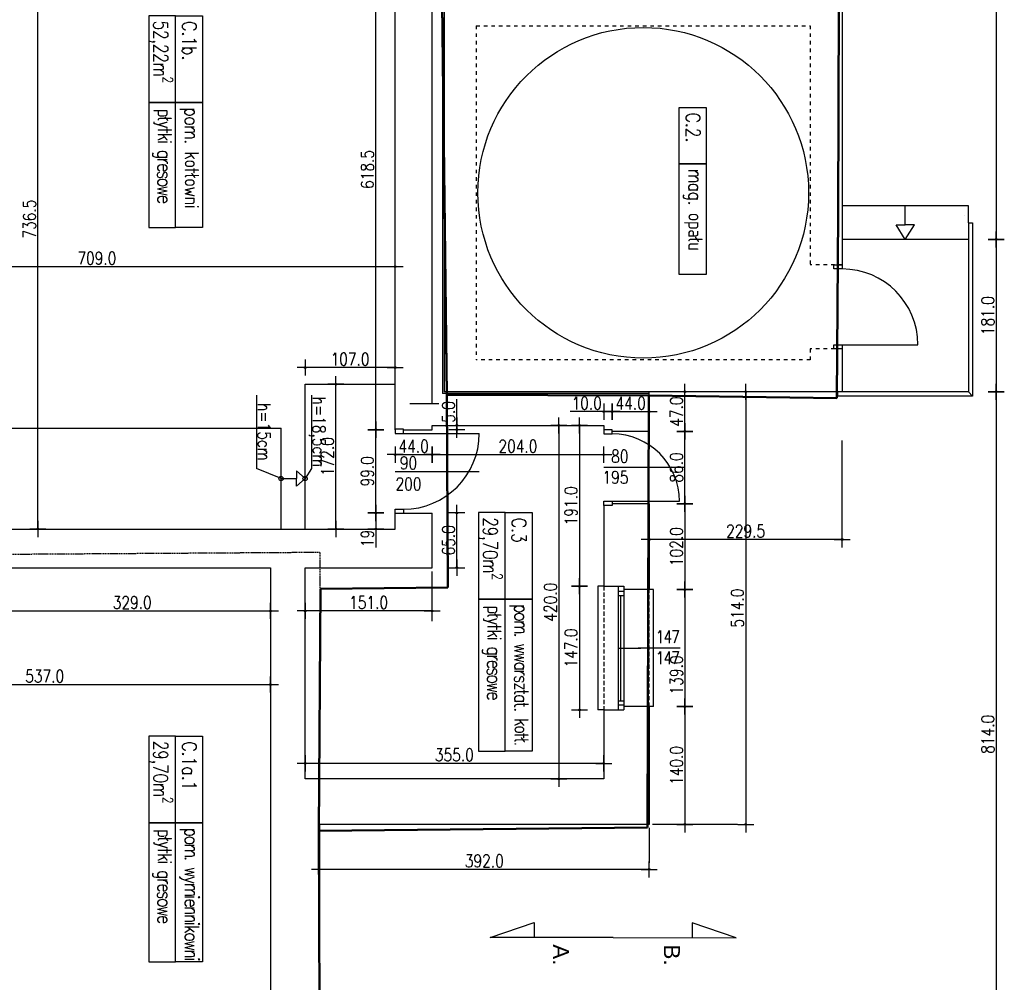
# Model space of a CAD drawing. Header units: millimetres. Extents: x 22865 to 60762, y -18816 to 15611.
# Tile 49 of 256: x 41006 to 42176, y -10857 to -9713. Entities that reach past the tile are written whole.
import ezdxf

# ---------------------------------------------------------------- set-up
doc = ezdxf.new("R2010")
doc.units = ezdxf.units.MM
for name, pattern in [('1_OTKU', [2, 1.5, -0.5]), ('2_EGBS', [0]), ('2_EGBU_A', [0]), ('3', [1, 0.5, -0.5]), ('3_SUWP', [0]), ('DASHED', [15, 7, -8]), ('DASHED2', [0.375, 0.25, -0.125])]:
    doc.linetypes.add(name, pattern=pattern)
for name, color, linetype, lineweight in [('CIENKA', 1, 'Continuous', 13), ('EGBE_L_3', 7, '2_EGBS', 18), ('OTK_L_4', 7, '1_OTKU', 18), ('SUWP_L_0', 5, '3_SUWP', 18)]:
    doc.layers.add(name, color=color, linetype=linetype, lineweight=lineweight)
doc.layers.add('EGBB_L_0', color=7, linetype='2_EGBU_A', lineweight=50, true_color=0x804000)
for name, color, linetype in [('OPISY', 6, 'Continuous'), ('sciany murowane', 4, 'Continuous'), ('widokowa', 2, 'Continuous'), ('WYMIARY', 6, 'Continuous')]:
    doc.layers.add(name, color=color, linetype=linetype)
doc.styles.add('1-100', font='simplex.shx', dxfattribs={"width": 0.8, "height": 15})
doc.styles.add('1-50', font='simplex.shx', dxfattribs={"width": 0.8, "height": 12})
doc.dimstyles.new('1-100', dxfattribs={"dimscale": 0.5, "dimtxt": 100, "dimasz": 1, "dimexe": 0.18, "dimexo": 0.0625, "dimgap": 5, "dimtad": 1, "dimdec": 1, "dimzin": 0, "dimdsep": 46, "dimtxsty": '1-100', "dimblk1": 'K', "dimblk2": 'K', "dimsah": 1, "dimcen": 0.09, "dimse1": 1, "dimse2": 1, "dimadec": 0, "dimazin": 0, "dimtfac": 1, "dimtdec": 1, "dimtofl": 0, "dimtmove": 0, "dimatfit": 3, "dimldrblk": 'K', "dimfxl": 0, "dimtolj": 1, "dimtzin": 0, "dimarcsym": 0})

# ---------------------------------------------------------------- blocks, each defined once
blk = doc.blocks.new('K')
for p, q in [((-19.1, 0), (19.1, 0)), ((0, -19.1), (0, 19.1))]:
    blk.add_line(p, q)
blk.add_circle((0, 0), 2.02)
blk = doc.blocks.new('*D2663')
at = {"layer": 'WYMIARY', "color": 0, "lineweight": -2, "ltscale": 0.2}
blk.add_line((40767.7, -10503.5), (41303.7, -10503.5), dxfattribs=at)
at = {"layer": 'WYMIARY', "color": 0, "linetype": 'ByBlock', "lineweight": -2, "xscale": 0.5, "yscale": 0.5, "zscale": 0.5, "rotation": 180}
blk.add_blockref('K', (40767.2, -10503.5), dxfattribs=at)
at = {"layer": 'WYMIARY', "color": 0, "linetype": 'ByBlock', "lineweight": -2, "xscale": 0.5, "yscale": 0.5, "zscale": 0.5}
blk.add_blockref('K', (41304.2, -10503.5), dxfattribs=at)
at = {"layer": 'WYMIARY', "color": 0, "ltscale": 0.2, "insert": (41035.7, -10493.5), "char_height": 15, "attachment_point": 5, "style": '1-100'}
blk.add_mtext('\\A1;537.0', dxfattribs=at)
blk = doc.blocks.new('*D2664')
at = {"layer": 'WYMIARY', "color": 0, "lineweight": -2, "ltscale": 0.2}
blk.add_line((40975.7, -10416), (41303.7, -10416), dxfattribs=at)
at = {"layer": 'WYMIARY', "color": 0, "linetype": 'ByBlock', "lineweight": -2, "xscale": 0.5, "yscale": 0.5, "zscale": 0.5, "rotation": 180}
blk.add_blockref('K', (40975.2, -10416), dxfattribs=at)
at = {"layer": 'WYMIARY', "color": 0, "linetype": 'ByBlock', "lineweight": -2, "xscale": 0.5, "yscale": 0.5, "zscale": 0.5}
blk.add_blockref('K', (41304.2, -10416), dxfattribs=at)
at = {"layer": 'WYMIARY', "color": 0, "ltscale": 0.2, "insert": (41139.7, -10406), "char_height": 15, "attachment_point": 5, "style": '1-100'}
blk.add_mtext('\\A1;329.0', dxfattribs=at)
blk = doc.blocks.new('*D2674')
at = {"layer": 'WYMIARY', "color": 0, "lineweight": -2, "ltscale": 0.2}
blk.add_line((40743.7, -10006.9), (41451.7, -10006.9), dxfattribs=at)
at = {"layer": 'WYMIARY', "color": 0, "linetype": 'ByBlock', "lineweight": -2, "xscale": 0.5, "yscale": 0.5, "zscale": 0.5, "rotation": 180}
blk.add_blockref('K', (40743.2, -10006.9), dxfattribs=at)
at = {"layer": 'WYMIARY', "color": 0, "linetype": 'ByBlock', "lineweight": -2, "xscale": 0.5, "yscale": 0.5, "zscale": 0.5}
blk.add_blockref('K', (41452.2, -10006.9), dxfattribs=at)
at = {"layer": 'WYMIARY', "color": 0, "ltscale": 0.2, "insert": (41097.7, -9996.9), "char_height": 15, "attachment_point": 5, "style": '1-100'}
blk.add_mtext('\\A1;709.0', dxfattribs=at)
blk = doc.blocks.new('*D2675')
at = {"layer": 'WYMIARY', "color": 0, "lineweight": -2, "ltscale": 0.2}
blk.add_line((41452.7, -10230.3), (41495.7, -10230.3), dxfattribs=at)
at = {"layer": 'WYMIARY', "color": 0, "linetype": 'ByBlock', "lineweight": -2, "xscale": 0.5, "yscale": 0.5, "zscale": 0.5, "rotation": 180}
blk.add_blockref('K', (41452.2, -10230.3), dxfattribs=at)
at = {"layer": 'WYMIARY', "color": 0, "linetype": 'ByBlock', "lineweight": -2, "xscale": 0.5, "yscale": 0.5, "zscale": 0.5}
blk.add_blockref('K', (41496.2, -10230.3), dxfattribs=at)
at = {"layer": 'WYMIARY', "color": 0, "ltscale": 0.2, "insert": (41474.2, -10220.3), "char_height": 15, "attachment_point": 5, "style": '1-100'}
blk.add_mtext('\\A1;44.0', dxfattribs=at)
blk = doc.blocks.new('*D2676')
at = {"layer": 'WYMIARY', "color": 0, "lineweight": -2, "ltscale": 0.2}
blk.add_line((41496.7, -10230.3), (41699.7, -10230.3), dxfattribs=at)
at = {"layer": 'WYMIARY', "color": 0, "linetype": 'ByBlock', "lineweight": -2, "xscale": 0.5, "yscale": 0.5, "zscale": 0.5, "rotation": 180}
blk.add_blockref('K', (41496.2, -10230.3), dxfattribs=at)
at = {"layer": 'WYMIARY', "color": 0, "linetype": 'ByBlock', "lineweight": -2, "xscale": 0.5, "yscale": 0.5, "zscale": 0.5}
blk.add_blockref('K', (41700.2, -10230.3), dxfattribs=at)
at = {"layer": 'WYMIARY', "color": 0, "ltscale": 0.2, "insert": (41598.2, -10220.3), "char_height": 15, "attachment_point": 5, "style": '1-100'}
blk.add_mtext('\\A1;204.0', dxfattribs=at)
blk = doc.blocks.new('*D2677')
at = {"layer": 'WYMIARY', "color": 0, "lineweight": -2, "ltscale": 0.2}
for p, q in [((41700.2, -10179.2), (41660.4, -10179.2)), ((41709.7, -10179.2), (41700.7, -10179.2))]:
    blk.add_line(p, q, dxfattribs=at)
at = {"layer": 'WYMIARY', "color": 0, "linetype": 'ByBlock', "lineweight": -2, "xscale": 0.5, "yscale": 0.5, "zscale": 0.5, "rotation": 180}
blk.add_blockref('K', (41700.2, -10179.2), dxfattribs=at)
at = {"layer": 'WYMIARY', "color": 0, "linetype": 'ByBlock', "lineweight": -2, "xscale": 0.5, "yscale": 0.5, "zscale": 0.5}
blk.add_blockref('K', (41710.2, -10179.2), dxfattribs=at)
at = {"layer": 'WYMIARY', "color": 0, "ltscale": 0.2, "insert": (41680, -10169.2), "char_height": 15, "attachment_point": 5, "style": '1-100'}
blk.add_mtext('\\A1;10.0', dxfattribs=at)
blk = doc.blocks.new('*D2678')
at = {"layer": 'WYMIARY', "color": 0, "lineweight": -2, "ltscale": 0.2}
blk.add_line((41710.7, -10179.2), (41753.7, -10179.2), dxfattribs=at)
at = {"layer": 'WYMIARY', "color": 0, "linetype": 'ByBlock', "lineweight": -2, "xscale": 0.5, "yscale": 0.5, "zscale": 0.5, "rotation": 180}
blk.add_blockref('K', (41710.2, -10179.2), dxfattribs=at)
at = {"layer": 'WYMIARY', "color": 0, "linetype": 'ByBlock', "lineweight": -2, "xscale": 0.5, "yscale": 0.5, "zscale": 0.5}
blk.add_blockref('K', (41754.2, -10179.2), dxfattribs=at)
at = {"layer": 'WYMIARY', "color": 0, "ltscale": 0.2, "insert": (41732.2, -10169.2), "char_height": 15, "attachment_point": 5, "style": '1-100'}
blk.add_mtext('\\A1;44.0', dxfattribs=at)
blk = doc.blocks.new('*D2679')
at = {"layer": 'WYMIARY', "color": 0, "lineweight": -2, "ltscale": 0.2}
blk.add_line((41027.6, -10318.1), (41027.6, -9582.6), dxfattribs=at)
at = {"layer": 'WYMIARY', "color": 0, "linetype": 'ByBlock', "lineweight": -2, "xscale": 0.5, "yscale": 0.5, "zscale": 0.5}
for p, rotation in [((41027.6, -9582.1), 90), ((41027.6, -10318.6), 270)]:
    blk.add_blockref('K', p, dxfattribs=dict(at, rotation=rotation))
at = {"layer": 'WYMIARY', "color": 0, "ltscale": 0.2, "insert": (41017.6, -9950.4), "char_height": 15, "attachment_point": 5, "rotation": 90, "style": '1-100'}
blk.add_mtext('\\A1;736.5', dxfattribs=at)
blk = doc.blocks.new('*D2694')
at = {"layer": 'WYMIARY', "color": 0, "lineweight": -2, "ltscale": 0.2}
blk.add_line((41429.2, -10200.1), (41429.2, -9582.6), dxfattribs=at)
at = {"layer": 'WYMIARY', "color": 0, "linetype": 'ByBlock', "lineweight": -2, "xscale": 0.5, "yscale": 0.5, "zscale": 0.5}
for p, rotation in [((41429.2, -9582.1), 90), ((41429.2, -10200.6), 270)]:
    blk.add_blockref('K', p, dxfattribs=dict(at, rotation=rotation))
at = {"layer": 'WYMIARY', "color": 0, "ltscale": 0.2, "insert": (41419.2, -9891.4), "char_height": 15, "attachment_point": 5, "rotation": 90, "style": '1-100'}
blk.add_mtext('\\A1;618.5', dxfattribs=at)
blk = doc.blocks.new('*D2695')
at = {"layer": 'WYMIARY', "color": 0, "lineweight": -2, "ltscale": 0.2}
blk.add_line((41429.2, -10299.1), (41429.2, -10201.1), dxfattribs=at)
at = {"layer": 'WYMIARY', "color": 0, "linetype": 'ByBlock', "lineweight": -2, "xscale": 0.5, "yscale": 0.5, "zscale": 0.5}
for p, rotation in [((41429.2, -10200.6), 90), ((41429.2, -10299.6), 270)]:
    blk.add_blockref('K', p, dxfattribs=dict(at, rotation=rotation))
at = {"layer": 'WYMIARY', "color": 0, "ltscale": 0.2, "insert": (41419.2, -10250.1), "char_height": 15, "attachment_point": 5, "rotation": 90, "style": '1-100'}
blk.add_mtext('\\A1;99.0', dxfattribs=at)
blk = doc.blocks.new('*D2696')
at = {"layer": 'WYMIARY', "color": 0, "lineweight": -2}
for p, q in [((41429.2, -10300.1), (41429.2, -10318.1)), ((41429.2, -10318.6), (41429.2, -10340.7))]:
    blk.add_line(p, q, dxfattribs=at)
at = {"layer": 'WYMIARY', "color": 0, "linetype": 'ByBlock', "lineweight": -2, "xscale": 0.5, "yscale": 0.5, "zscale": 0.5}
for p, rotation in [((41429.2, -10299.6), 90), ((41429.2, -10318.6), 270)]:
    blk.add_blockref('K', p, dxfattribs=dict(at, rotation=rotation))
at = {"layer": 'WYMIARY', "color": 0, "ltscale": 0.2, "insert": (41419.2, -10329.9), "char_height": 15, "attachment_point": 5, "rotation": 90, "style": '1-100'}
blk.add_mtext('\\A1;19', dxfattribs=at)
blk = doc.blocks.new('*D2701')
at = {"layer": 'WYMIARY', "color": 0, "lineweight": -2, "ltscale": 0.2}
blk.add_line((42166.8, -9213.1), (42166.8, -9974.1), dxfattribs=at)
at = {"layer": 'WYMIARY', "color": 0, "linetype": 'ByBlock', "lineweight": -2, "xscale": 0.5, "yscale": 0.5, "zscale": 0.5}
for p, rotation in [((42166.8, -9212.6), 90), ((42166.8, -9974.6), 270)]:
    blk.add_blockref('K', p, dxfattribs=dict(at, rotation=rotation))
at = {"layer": 'WYMIARY', "color": 0, "ltscale": 0.2, "insert": (42156.8, -9593.6), "char_height": 15, "attachment_point": 5, "rotation": 90, "style": '1-100'}
blk.add_mtext('\\A1;762.0', dxfattribs=at)
blk = doc.blocks.new('*D2702')
at = {"layer": 'WYMIARY', "color": 0, "lineweight": -2, "ltscale": 0.2}
blk.add_line((42166.8, -9975.1), (42166.8, -10155.1), dxfattribs=at)
at = {"layer": 'WYMIARY', "color": 0, "linetype": 'ByBlock', "lineweight": -2, "xscale": 0.5, "yscale": 0.5, "zscale": 0.5}
for p, rotation in [((42166.8, -9974.6), 90), ((42166.8, -10155.6), 270)]:
    blk.add_blockref('K', p, dxfattribs=dict(at, rotation=rotation))
at = {"layer": 'WYMIARY', "color": 0, "ltscale": 0.2, "insert": (42156.8, -10065.1), "char_height": 15, "attachment_point": 5, "rotation": 90, "style": '1-100'}
blk.add_mtext('\\A1;181.0', dxfattribs=at)
blk = doc.blocks.new('*D2703')
at = {"layer": 'WYMIARY', "color": 0, "lineweight": -2, "ltscale": 0.2}
blk.add_line((42166.8, -10156.1), (42166.8, -10969.1), dxfattribs=at)
at = {"layer": 'WYMIARY', "color": 0, "linetype": 'ByBlock', "lineweight": -2, "xscale": 0.5, "yscale": 0.5, "zscale": 0.5}
for p, rotation in [((42166.8, -10155.6), 90), ((42166.8, -10969.6), 270)]:
    blk.add_blockref('K', p, dxfattribs=dict(at, rotation=rotation))
at = {"layer": 'WYMIARY', "color": 0, "ltscale": 0.2, "insert": (42156.8, -10562.6), "char_height": 15, "attachment_point": 5, "rotation": 90, "style": '1-100'}
blk.add_mtext('\\A1;814.0', dxfattribs=at)
blk = doc.blocks.new('*D2704')
at = {"layer": 'WYMIARY', "color": 0, "lineweight": -2, "ltscale": 0.2}
blk.add_line((41869, -10156.1), (41869, -10669.1), dxfattribs=at)
at = {"layer": 'WYMIARY', "color": 0, "linetype": 'ByBlock', "lineweight": -2, "xscale": 0.5, "yscale": 0.5, "zscale": 0.5}
for p, rotation in [((41869, -10155.6), 90), ((41869, -10669.6), 270)]:
    blk.add_blockref('K', p, dxfattribs=dict(at, rotation=rotation))
at = {"layer": 'WYMIARY', "color": 0, "ltscale": 0.2, "insert": (41859, -10412.6), "char_height": 15, "attachment_point": 5, "rotation": 90, "style": '1-100'}
blk.add_mtext('\\A1;514.0', dxfattribs=at)
blk = doc.blocks.new('*D2705')
at = {"layer": 'WYMIARY', "color": 0, "lineweight": -2, "ltscale": 0.2}
blk.add_line((41983.2, -10331.1), (41754.7, -10331.1), dxfattribs=at)
at = {"layer": 'WYMIARY', "color": 0, "linetype": 'ByBlock', "lineweight": -2, "xscale": 0.5, "yscale": 0.5, "zscale": 0.5, "rotation": 180}
blk.add_blockref('K', (41754.2, -10331.1), dxfattribs=at)
at = {"layer": 'WYMIARY', "color": 0, "linetype": 'ByBlock', "lineweight": -2, "xscale": 0.5, "yscale": 0.5, "zscale": 0.5}
blk.add_blockref('K', (41983.7, -10331.1), dxfattribs=at)
at = {"layer": 'WYMIARY', "color": 0, "ltscale": 0.2, "insert": (41868.9, -10321.1), "char_height": 15, "attachment_point": 5, "style": '1-100'}
blk.add_mtext('\\A1;229.5', dxfattribs=at)
blk = doc.blocks.new('*D2706')
at = {"layer": 'WYMIARY', "color": 0, "lineweight": -2, "ltscale": 0.2}
blk.add_line((41753.7, -10723.1), (41362.7, -10723.1), dxfattribs=at)
at = {"layer": 'WYMIARY', "color": 0, "linetype": 'ByBlock', "lineweight": -2, "xscale": 0.5, "yscale": 0.5, "zscale": 0.5, "rotation": 180}
blk.add_blockref('K', (41362.2, -10723.1), dxfattribs=at)
at = {"layer": 'WYMIARY', "color": 0, "linetype": 'ByBlock', "lineweight": -2, "xscale": 0.5, "yscale": 0.5, "zscale": 0.5}
blk.add_blockref('K', (41754.2, -10723.1), dxfattribs=at)
at = {"layer": 'WYMIARY', "color": 0, "ltscale": 0.2, "insert": (41558.2, -10713.1), "char_height": 15, "attachment_point": 5, "style": '1-100'}
blk.add_mtext('\\A1;392.0', dxfattribs=at)
blk = doc.blocks.new('*D2707')
at = {"layer": 'WYMIARY', "color": 0, "lineweight": -2, "ltscale": 0.2}
blk.add_line((41699.7, -10597.1), (41345.7, -10597.1), dxfattribs=at)
at = {"layer": 'WYMIARY', "color": 0, "linetype": 'ByBlock', "lineweight": -2, "xscale": 0.5, "yscale": 0.5, "zscale": 0.5, "rotation": 180}
blk.add_blockref('K', (41345.2, -10597.1), dxfattribs=at)
at = {"layer": 'WYMIARY', "color": 0, "linetype": 'ByBlock', "lineweight": -2, "xscale": 0.5, "yscale": 0.5, "zscale": 0.5}
blk.add_blockref('K', (41700.2, -10597.1), dxfattribs=at)
at = {"layer": 'WYMIARY', "color": 0, "ltscale": 0.2, "insert": (41522.7, -10587.1), "char_height": 15, "attachment_point": 5, "style": '1-100'}
blk.add_mtext('\\A1;355.0', dxfattribs=at)
blk = doc.blocks.new('*D2708')
at = {"layer": 'WYMIARY', "color": 0, "lineweight": -2, "ltscale": 0.2}
blk.add_line((41495.7, -10416), (41345.7, -10416), dxfattribs=at)
at = {"layer": 'WYMIARY', "color": 0, "linetype": 'ByBlock', "lineweight": -2, "xscale": 0.5, "yscale": 0.5, "zscale": 0.5, "rotation": 180}
blk.add_blockref('K', (41345.2, -10416), dxfattribs=at)
at = {"layer": 'WYMIARY', "color": 0, "linetype": 'ByBlock', "lineweight": -2, "xscale": 0.5, "yscale": 0.5, "zscale": 0.5}
blk.add_blockref('K', (41496.2, -10416), dxfattribs=at)
at = {"layer": 'WYMIARY', "color": 0, "ltscale": 0.2, "insert": (41420.7, -10406), "char_height": 15, "attachment_point": 5, "style": '1-100'}
blk.add_mtext('\\A1;151.0', dxfattribs=at)
blk = doc.blocks.new('*D2709')
at = {"layer": 'WYMIARY', "color": 0, "lineweight": -2, "ltscale": 0.2}
blk.add_line((41525.7, -10364.1), (41525.7, -10300.1), dxfattribs=at)
at = {"layer": 'WYMIARY', "color": 0, "linetype": 'ByBlock', "lineweight": -2, "xscale": 0.5, "yscale": 0.5, "zscale": 0.5}
for p, rotation in [((41525.7, -10299.6), 90), ((41525.7, -10364.6), 270)]:
    blk.add_blockref('K', p, dxfattribs=dict(at, rotation=rotation))
at = {"layer": 'WYMIARY', "color": 0, "ltscale": 0.2, "insert": (41515.7, -10332.1), "char_height": 15, "attachment_point": 5, "rotation": 90, "style": '1-100'}
blk.add_mtext('\\A1;65.0', dxfattribs=at)
blk = doc.blocks.new('*D2710')
at = {"layer": 'WYMIARY', "color": 0, "lineweight": -2, "ltscale": 0.2}
for p, q in [((41525.7, -10195.1), (41525.7, -10164.5)), ((41525.7, -10201.1), (41525.7, -10201.6))]:
    blk.add_line(p, q, dxfattribs=at)
at = {"layer": 'WYMIARY', "color": 0, "linetype": 'ByBlock', "lineweight": -2, "xscale": 0.5, "yscale": 0.5, "zscale": 0.5}
for p, rotation in [((41525.7, -10195.6), 270), ((41525.7, -10200.6), 90)]:
    blk.add_blockref('K', p, dxfattribs=dict(at, rotation=rotation))
at = {"layer": 'WYMIARY', "color": 0, "ltscale": 0.2, "insert": (41515.7, -10179.6), "char_height": 15, "attachment_point": 5, "rotation": 90, "style": '1-100'}
blk.add_mtext('\\A1;5.0', dxfattribs=at)
blk = doc.blocks.new('*D2711')
at = {"layer": 'WYMIARY', "color": 0, "lineweight": -2, "ltscale": 0.2}
blk.add_line((41646.8, -10196.1), (41646.8, -10615.1), dxfattribs=at)
at = {"layer": 'WYMIARY', "color": 0, "linetype": 'ByBlock', "lineweight": -2, "xscale": 0.5, "yscale": 0.5, "zscale": 0.5}
for p, rotation in [((41646.8, -10195.6), 90), ((41646.8, -10615.6), 270)]:
    blk.add_blockref('K', p, dxfattribs=dict(at, rotation=rotation))
at = {"layer": 'WYMIARY', "color": 0, "ltscale": 0.2, "insert": (41636.8, -10405.6), "char_height": 15, "attachment_point": 5, "rotation": 90, "style": '1-100'}
blk.add_mtext('\\A1;420.0', dxfattribs=at)
blk = doc.blocks.new('*D2712')
at = {"layer": 'WYMIARY', "color": 0, "lineweight": -2, "ltscale": 0.2}
blk.add_line((41796.6, -10288.1), (41796.6, -10203.1), dxfattribs=at)
at = {"layer": 'WYMIARY', "color": 0, "linetype": 'ByBlock', "lineweight": -2, "xscale": 0.5, "yscale": 0.5, "zscale": 0.5}
for p, rotation in [((41796.6, -10202.6), 90), ((41796.6, -10288.6), 270)]:
    blk.add_blockref('K', p, dxfattribs=dict(at, rotation=rotation))
at = {"layer": 'WYMIARY', "color": 0, "ltscale": 0.2, "insert": (41786.6, -10245.6), "char_height": 15, "attachment_point": 5, "rotation": 90, "style": '1-100'}
blk.add_mtext('\\A1;86.0', dxfattribs=at)
blk = doc.blocks.new('*D2713')
at = {"layer": 'WYMIARY', "color": 0, "lineweight": -2, "ltscale": 0.2}
blk.add_line((41796.6, -10289.1), (41796.6, -10390.1), dxfattribs=at)
at = {"layer": 'WYMIARY', "color": 0, "linetype": 'ByBlock', "lineweight": -2, "xscale": 0.5, "yscale": 0.5, "zscale": 0.5}
for p, rotation in [((41796.6, -10288.6), 90), ((41796.6, -10390.6), 270)]:
    blk.add_blockref('K', p, dxfattribs=dict(at, rotation=rotation))
at = {"layer": 'WYMIARY', "color": 0, "ltscale": 0.2, "insert": (41786.6, -10339.6), "char_height": 15, "attachment_point": 5, "rotation": 90, "style": '1-100'}
blk.add_mtext('\\A1;102.0', dxfattribs=at)
blk = doc.blocks.new('*D2714')
at = {"layer": 'WYMIARY', "color": 0, "lineweight": -2, "ltscale": 0.2}
blk.add_line((41796.6, -10391.1), (41796.6, -10529.1), dxfattribs=at)
at = {"layer": 'WYMIARY', "color": 0, "linetype": 'ByBlock', "lineweight": -2, "xscale": 0.5, "yscale": 0.5, "zscale": 0.5}
for p, rotation in [((41796.6, -10390.6), 90), ((41796.6, -10529.6), 270)]:
    blk.add_blockref('K', p, dxfattribs=dict(at, rotation=rotation))
at = {"layer": 'WYMIARY', "color": 0, "ltscale": 0.2, "insert": (41786.6, -10492.1), "char_height": 15, "attachment_point": 5, "rotation": 90, "style": '1-100'}
blk.add_mtext('\\A1;139.0', dxfattribs=at)
blk = doc.blocks.new('*D2715')
at = {"layer": 'WYMIARY', "color": 0, "lineweight": -2, "ltscale": 0.2}
blk.add_line((41796.6, -10530.1), (41796.6, -10669.1), dxfattribs=at)
at = {"layer": 'WYMIARY', "color": 0, "linetype": 'ByBlock', "lineweight": -2, "xscale": 0.5, "yscale": 0.5, "zscale": 0.5}
for p, rotation in [((41796.6, -10529.6), 90), ((41796.6, -10669.6), 270)]:
    blk.add_blockref('K', p, dxfattribs=dict(at, rotation=rotation))
at = {"layer": 'WYMIARY', "color": 0, "ltscale": 0.2, "insert": (41786.6, -10599.6), "char_height": 15, "attachment_point": 5, "rotation": 90, "style": '1-100'}
blk.add_mtext('\\A1;140.0', dxfattribs=at)
blk = doc.blocks.new('*D2716')
at = {"layer": 'WYMIARY', "color": 0, "lineweight": -2, "ltscale": 0.2}
blk.add_line((41671.3, -10196.1), (41671.3, -10386.1), dxfattribs=at)
at = {"layer": 'WYMIARY', "color": 0, "linetype": 'ByBlock', "lineweight": -2, "xscale": 0.5, "yscale": 0.5, "zscale": 0.5}
for p, rotation in [((41671.3, -10195.6), 90), ((41671.3, -10386.6), 270)]:
    blk.add_blockref('K', p, dxfattribs=dict(at, rotation=rotation))
at = {"layer": 'WYMIARY', "color": 0, "ltscale": 0.2, "insert": (41661.3, -10291.1), "char_height": 15, "attachment_point": 5, "rotation": 90, "style": '1-100'}
blk.add_mtext('\\A1;191.0', dxfattribs=at)
blk = doc.blocks.new('*D2717')
at = {"layer": 'WYMIARY', "color": 0, "lineweight": -2, "ltscale": 0.2}
blk.add_line((41671.3, -10387.1), (41671.3, -10533.1), dxfattribs=at)
at = {"layer": 'WYMIARY', "color": 0, "linetype": 'ByBlock', "lineweight": -2, "xscale": 0.5, "yscale": 0.5, "zscale": 0.5}
for p, rotation in [((41671.3, -10386.6), 90), ((41671.3, -10533.6), 270)]:
    blk.add_blockref('K', p, dxfattribs=dict(at, rotation=rotation))
at = {"layer": 'WYMIARY', "color": 0, "ltscale": 0.2, "insert": (41661.3, -10460.1), "char_height": 15, "attachment_point": 5, "rotation": 90, "style": '1-100'}
blk.add_mtext('\\A1;147.0', dxfattribs=at)
blk = doc.blocks.new('*D2718')
at = {"layer": 'WYMIARY', "color": 0, "lineweight": -2, "ltscale": 0.2}
blk.add_line((41381.9, -10318.1), (41381.9, -10147.1), dxfattribs=at)
at = {"layer": 'WYMIARY', "color": 0, "linetype": 'ByBlock', "lineweight": -2, "xscale": 0.5, "yscale": 0.5, "zscale": 0.5}
for p, rotation in [((41381.9, -10146.6), 90), ((41381.9, -10318.6), 270)]:
    blk.add_blockref('K', p, dxfattribs=dict(at, rotation=rotation))
at = {"layer": 'WYMIARY', "color": 0, "ltscale": 0.2, "insert": (41371.9, -10232.6), "char_height": 15, "attachment_point": 5, "rotation": 90, "style": '1-100'}
blk.add_mtext('\\A1;172.0', dxfattribs=at)
blk = doc.blocks.new('*D2719')
at = {"layer": 'WYMIARY', "color": 0, "lineweight": -2, "ltscale": 0.2}
blk.add_line((41451.7, -10126.8), (41345.7, -10126.8), dxfattribs=at)
at = {"layer": 'WYMIARY', "color": 0, "linetype": 'ByBlock', "lineweight": -2, "xscale": 0.5, "yscale": 0.5, "zscale": 0.5, "rotation": 180}
blk.add_blockref('K', (41345.2, -10126.8), dxfattribs=at)
at = {"layer": 'WYMIARY', "color": 0, "linetype": 'ByBlock', "lineweight": -2, "xscale": 0.5, "yscale": 0.5, "zscale": 0.5}
blk.add_blockref('K', (41452.2, -10126.8), dxfattribs=at)
at = {"layer": 'WYMIARY', "color": 0, "ltscale": 0.2, "insert": (41398.7, -10116.8), "char_height": 15, "attachment_point": 5, "style": '1-100'}
blk.add_mtext('\\A1;107.0', dxfattribs=at)
blk = doc.blocks.new('*D2720')
at = {"layer": 'WYMIARY', "color": 0, "lineweight": -2, "ltscale": 0.2}
blk.add_line((41796.6, -10202.1), (41796.6, -10156.1), dxfattribs=at)
at = {"layer": 'WYMIARY', "color": 0, "linetype": 'ByBlock', "lineweight": -2, "xscale": 0.5, "yscale": 0.5, "zscale": 0.5}
for p, rotation in [((41796.6, -10155.6), 90), ((41796.6, -10202.6), 270)]:
    blk.add_blockref('K', p, dxfattribs=dict(at, rotation=rotation))
at = {"layer": 'WYMIARY', "color": 0, "ltscale": 0.2, "insert": (41786.6, -10179.1), "char_height": 15, "attachment_point": 5, "rotation": 90, "style": '1-100'}
blk.add_mtext('\\A1;47.0', dxfattribs=at)

msp = doc.modelspace()

# ---------------------------------------------------------------- linework, layer by layer
at = {"layer": 'EGBB_L_0', "linetype": '2_EGBU_A'}
for p, q in [((41508.29, -9694.01), (41510.66, -9901.98)), ((41513.6, -10159.18), (41508.29, -9694.01)), ((41978.85, -9944.84), (41979.59, -9692.63)), ((41510.66, -9901.98), (41513.6, -10159.18)), ((41977.48, -10163), (41978.85, -9944.84)), ((41513.6, -10159.18), (41753.77, -10159.85)), ((41515.08, -10388.15), (41513.6, -10159.18)), ((41752.4, -10673.49), (41753.77, -10159.85)), ((41753.77, -10159.85), (41977.48, -10163)), ((41361.73, -10677.25), (41363.34, -10389.67)), ((41363.34, -10389.67), (41515.08, -10388.15)), ((41361.73, -10677.25), (41752.4, -10673.49)), ((41362.5, -10982.7), (41361.73, -10677.25))]:
    msp.add_line(p, q, dxfattribs=at)
at = {"layer": 'EGBB_L_0', "linetype": '3', "lineweight": -2}
for p in [(40688.02, -10350.48), (41363.34, -10389.67)]:
    msp.add_line(p, (41363.06, -10346.14), dxfattribs=at)
at = {"layer": 'EGBE_L_3', "linetype": '2_EGBS'}
msp.add_line((42128.84, -9946.06), (42128.84, -9946.2), dxfattribs=at)
msp.add_point((41978.85, -9944.84), dxfattribs=at)
at = {"layer": 'OPISY'}
for points in [[(41191.32, -9811.83), (41191.32, -9708.94), (41159.38, -9708.94), (41159.38, -9811.83)], [(41223.25, -9708.94), (41223.25, -9811.83), (41191.32, -9811.83), (41191.32, -9708.94)], [(41191.32, -9960.41), (41191.32, -9811.83), (41159.38, -9811.83), (41159.38, -9960.41)], [(41223.25, -9811.83), (41223.25, -9960.41), (41191.32, -9960.41), (41191.32, -9811.83)], [(41191.32, -9960.41), (41191.32, -9811.83), (41223.25, -9811.83), (41223.25, -9960.41)], [(41821.96, -9817.61), (41821.96, -9884.79), (41790.03, -9884.79), (41790.03, -9817.61)], [(41821.96, -9884.79), (41821.96, -10016.32), (41790.03, -10016.32), (41790.03, -9884.79)], [(41790.03, -10016.32), (41790.03, -9884.79), (41821.96, -9884.79), (41821.96, -10016.32)], [(41583.16, -10402.04), (41583.16, -10299.15), (41551.23, -10299.15), (41551.23, -10402.04)], [(41615.09, -10299.15), (41615.09, -10402.04), (41583.16, -10402.04), (41583.16, -10299.15)], [(41583.16, -10582.58), (41583.16, -10402.04), (41551.23, -10402.04), (41551.23, -10582.58)], [(41615.09, -10402.04), (41615.09, -10582.58), (41583.16, -10582.58), (41583.16, -10402.04)], [(41583.16, -10582.58), (41583.16, -10402.04), (41615.09, -10402.04), (41615.09, -10582.58)], [(41191.32, -10667.69), (41191.32, -10564.8), (41159.38, -10564.8), (41159.38, -10667.69)], [(41223.25, -10564.8), (41223.25, -10667.69), (41191.32, -10667.69), (41191.32, -10564.8)], [(41191.32, -10833.01), (41191.32, -10667.69), (41159.38, -10667.69), (41159.38, -10833.01)], [(41223.25, -10667.69), (41223.25, -10833.01), (41191.32, -10833.01), (41191.32, -10667.69)], [(41191.32, -10833.01), (41191.32, -10667.69), (41223.25, -10667.69), (41223.25, -10833.01)]]:
    msp.add_lwpolyline(points, close=True, dxfattribs=at)
at = {"layer": 'OTK_L_4', "linetype": '1_OTKU'}
for p, q in [((41753.77, -10159.85), (41752.4, -10673.49)), ((41977.48, -10163), (41753.77, -10159.85)), ((41752.4, -10673.49), (41361.73, -10677.25))]:
    msp.add_line(p, q, dxfattribs=at)
at = {"layer": 'sciany murowane', "ltscale": 0.2}
for p, q in [((41983.69, -9212.65), (41983.69, -10004.65)), ((41508.69, -9525.15), (41508.69, -10157.65)), ((41452.19, -10200.65), (41452.19, -9582.15)), ((41510.69, -9692.65), (41510.69, -10155.65)), ((41983.69, -10104.65), (41983.69, -10155.65)), ((41754.19, -10157.65), (41508.69, -10157.65)), ((41983.69, -10155.65), (41510.69, -10155.65)), ((41754.19, -10202.65), (41754.19, -10155.65)), ((41462.19, -10200.65), (41496.19, -10200.65)), ((41496.19, -10195.65), (41700.19, -10195.65)), ((41496.19, -10200.65), (41496.19, -10195.65)), ((41700.19, -10195.65), (41700.19, -10200.65)), ((41710.19, -10200.65), (41700.19, -10200.65)), ((41754.19, -10202.65), (41710.19, -10202.65)), ((41452.19, -10318.65), (41452.19, -10299.65)), ((41462.19, -10299.65), (41496.19, -10299.65)), ((41496.19, -10364.65), (41496.19, -10299.65)), ((41700.19, -10290.65), (41700.19, -10386.65)), ((41710.19, -10290.65), (41700.19, -10290.65)), ((41754.19, -10288.65), (41710.19, -10288.65)), ((41754.19, -10288.65), (41754.19, -10390.65)), ((40978.69, -10318.65), (41452.19, -10318.65)), ((40975.19, -10364.65), (41304.19, -10364.65)), ((41292.07, -10364.65), (41304.19, -10364.65)), ((41304.19, -10364.65), (41304.19, -10917.65)), ((41345.19, -10364.65), (41496.19, -10364.65)), ((41345.19, -10615.65), (41345.19, -10364.65)), ((41700.19, -10386.65), (41724.19, -10386.65)), ((41754.19, -10390.65), (41724.19, -10390.65)), ((41700.19, -10533.65), (41700.19, -10615.65)), ((41700.19, -10533.65), (41724.19, -10533.65)), ((41754.19, -10529.65), (41724.19, -10529.65)), ((41754.19, -10529.65), (41754.19, -10669.65)), ((41700.19, -10615.65), (41345.19, -10615.65)), ((41362.19, -10669.65), (41362.19, -10969.65)), ((41754.19, -10669.65), (41362.19, -10669.65))]:
    msp.add_line(p, q, dxfattribs=at)
at = {"layer": 'sciany murowane', "linetype": 'DASHED', "ltscale": 0.6}
for p, q in [((41548.69, -9720.65), (41548.69, -10117.65)), ((41548.69, -9720.65), (41945.69, -9720.65)), ((41945.69, -9720.65), (41945.69, -10004.65)), ((41983.69, -10004.65), (41945.69, -10004.65)), ((41945.69, -10104.65), (41945.69, -10117.65)), ((41983.69, -10104.65), (41945.69, -10104.65)), ((41945.69, -10117.65), (41548.69, -10117.65))]:
    msp.add_line(p, q, dxfattribs=at)
at = {"layer": 'sciany murowane', "color": 1, "ltscale": 0.2}
for p, q in [((42133.69, -9954.65), (42133.69, -10155.65)), ((42133.69, -9954.65), (42138.69, -9954.65)), ((42138.69, -9954.65), (42138.69, -10160.65)), ((42133.69, -10155.65), (41978.69, -10155.65)), ((42133.69, -10155.65), (42138.69, -10160.65)), ((42138.69, -10160.65), (41978.69, -10160.65))]:
    msp.add_line(p, q, dxfattribs=at)
at = {"layer": 'sciany murowane', "color": 2, "ltscale": 0.2}
for p, q in [((41983.69, -10099.65), (42073.69, -10099.65)), ((41345.19, -10146.65), (41452.19, -10146.65)), ((41345.19, -10318.65), (41345.19, -10146.65)), ((40968.19, -10198.65), (41316.69, -10198.65)), ((41316.69, -10318.65), (41316.69, -10198.65)), ((41462.19, -10205.15), (41552.19, -10205.15)), ((41710.19, -10285.65), (41790.19, -10285.65)), ((41693.19, -10386.65), (41693.19, -10533.65)), ((41700.19, -10386.65), (41693.19, -10386.65)), ((41717.19, -10386.65), (41717.19, -10533.65)), ((41717.19, -10392.65), (41724.19, -10392.65)), ((41724.19, -10386.65), (41724.19, -10533.65)), ((41759.19, -10390.65), (41754.19, -10390.65)), ((41759.19, -10529.65), (41759.19, -10390.65)), ((41717.19, -10397.65), (41724.19, -10397.65)), ((41700.19, -10533.65), (41693.19, -10533.65)), ((41717.19, -10522.65), (41724.19, -10522.65)), ((41717.19, -10527.65), (41724.19, -10527.65)), ((41759.19, -10529.65), (41754.19, -10529.65))]:
    msp.add_line(p, q, dxfattribs=at)
for points in [[(41973.69, -10009.65), (41973.69, -10004.65), (41983.69, -10004.65), (41983.69, -10009.65)], [(41973.69, -10104.65), (41973.69, -10099.65), (41983.69, -10099.65), (41983.69, -10104.65)], [(41462.19, -10205.15), (41462.19, -10200.15), (41452.19, -10200.15), (41452.19, -10205.15)], [(41710.19, -10285.65), (41710.19, -10290.65), (41700.19, -10290.65), (41700.19, -10285.65)], [(41462.19, -10295.15), (41462.19, -10300.15), (41452.19, -10300.15), (41452.19, -10295.15)]]:
    msp.add_lwpolyline(points, close=True, dxfattribs=at)
msp.add_circle((41747.19, -9919.15), 196.5, dxfattribs=at)
at = {"layer": 'SUWP_L_0', "ltscale": 0.2}
msp.add_line((41978.69, -10160.65), (41978.69, -10155.65), dxfattribs=at)
at = {"layer": 'widokowa', "color": 1, "linetype": 'DASHED2', "ltscale": 30}
msp.add_line((41754.19, -10288.65), (41754.19, -10202.65), dxfattribs=at)
at = {"layer": 'widokowa', "color": 1, "linetype": 'DASHED2', "ltscale": 20}
for p, q in [((41700.19, -10386.65), (41700.19, -10533.65)), ((41754.19, -10529.65), (41754.19, -10390.65))]:
    msp.add_line(p, q, dxfattribs=at)
at = {"layer": 'WYMIARY', "ltscale": 0.2}
for p, q in [((41496.19, -10170.09), (41496.19, -9525.15)), ((42133.69, -9934.65), (41983.69, -9934.65)), ((42058.69, -9957.37), (42058.69, -9934.65)), ((42133.69, -9954.65), (42133.69, -9934.65)), ((42133.69, -9974.65), (41983.69, -9974.65)), ((41287.53, -10159.69), (41287.53, -10246.89)), ((41352.73, -10159.69), (41352.73, -10246.89)), ((41504.33, -10170.09), (41469.77, -10170.09)), ((41983.69, -10323.1), (41983.69, -10213.52)), ((41316.69, -10258.65), (41287.53, -10246.89)), ((41352.73, -10246.89), (41345.19, -10258.65)), ((41452.19, -10250.15), (41552.19, -10250.15)), ((41796.6, -10245.65), (41700.19, -10245.65)), ((41316.69, -10258.65), (41334.94, -10258.65)), ((41496.19, -10428.11), (41496.19, -10368.96)), ((41720.69, -10522.65), (41720.69, -10397.65)), ((41717.19, -10460.15), (41744.37, -10460.15)), ((41790.92, -10460.15), (41741.32, -10460.15)), ((41754.19, -10673.68), (41754.19, -10715.38)), ((41859.4, -10669.65), (41758.22, -10669.65))]:
    msp.add_line(p, q, dxfattribs=at)
at = {"layer": 'WYMIARY', "color": 3}
for p, q in [((41565.33, -10803.92), (41617.52, -10786.13)), ((41617.52, -10786.13), (41617.49, -10804.03)), ((41805.53, -10786.52), (41805.49, -10804.42)), ((41857.65, -10804.52), (41805.53, -10786.52)), ((41711.49, -10804.22), (41565.33, -10803.92)), ((41711.49, -10804.22), (41857.65, -10804.52))]:
    msp.add_line(p, q, dxfattribs=at)
at = {"layer": 'WYMIARY', "ltscale": 0.2}
for points in [[(42058.69, -9974.65), (42047.77, -9957.37), (42058.69, -9957.37)], [(42058.69, -9974.65), (42069.6, -9957.37), (42058.69, -9957.37)], [(41345.19, -10258.65), (41334.94, -10249.7), (41334.94, -10258.65)], [(41345.19, -10258.65), (41334.94, -10267.6), (41334.94, -10258.65)]]:
    msp.add_lwpolyline(points, dxfattribs=at)
msp.add_lwpolyline([(41710.19, -10205.65), (41710.19, -10200.65), (41700.19, -10200.65), (41700.19, -10205.65)], close=True, dxfattribs=at)
for centre in [(41316.69, -10258.65), (41345.19, -10258.65)]:
    msp.add_circle(centre, 2.5, dxfattribs=at)
for centre, radius, start, end in [((41983.69, -10099.65), 90, 0, 90), ((41462.19, -10205.15), 90, 270, 0), ((41710.19, -10285.65), 80, 0, 90)]:
    msp.add_arc(centre, radius, start, end, dxfattribs=at)

# ---------------------------------------------------------------- texts
at = {"layer": 'CIENKA', "color": 2, "char_height": 19, "width": 655.4139, "attachment_point": 1, "rotation": 269.88303, "style": '1-50'}
for s, insert in [('{\\W1;\\fArial|b0|i0|c238|p34;A.}', (41658.86, -10812.11)), ('{\\W1;\\fArial|b0|i0|c238|p34;B.}', (41790.78, -10812.38))]:
    msp.add_mtext(s, dxfattribs=dict(at, insert=insert))
at = {"layer": 'OPISY', "color": 1, "char_height": 17, "width": 183.8811, "attachment_point": 4, "rotation": 270, "style": '1-100'}
for s, insert in [('\\A1;{\\T0.95;\\Fsimplex8|c238;52,22m{\\H0.7x;\\S2^ ;}}', (41173.85, -9714.46)), ('\\A1;{\\T0.95;\\Fsimplex8|c238;29,70m{\\H0.7x;\\S2^ ;}}', (41565.7, -10304.67)), ('\\A1;{\\T0.95;\\Fsimplex8|c238;29,70m{\\H0.7x;\\S2^ ;}}', (41173.85, -10570.33))]:
    msp.add_mtext(s, dxfattribs=dict(at, insert=insert))
at = {"layer": 'OPISY', "color": 2, "char_height": 17, "attachment_point": 4, "rotation": 270, "style": '1-100'}
for s, insert, width in [('{\\Fsimplex8|c238;C.1b.}', (41207.78, -9715.15), 183.8811), ('{\\Fsimplex8|c238;C.2.}', (41806.49, -9823.82), 148.1662), ('{\\Fsimplex8|c238;C.3}', (41599.62, -10305.36), 183.8811), ('{\\Fsimplex8|c238;C.1a.1}', (41207.78, -10571.01), 183.8811)]:
    msp.add_mtext(s, dxfattribs=dict(at, insert=insert, width=width))
at = {"layer": 'OPISY', "char_height": 17, "width": 302.1591, "attachment_point": 4, "rotation": 270, "style": '1-100'}
for s, insert in [('{\\T0.8;\\Fsimplex8|c238;płytki gresowe}', (41175.6, -9819.37)), ('{\\T0.95;\\Fsimplex8|c238;pom. kotłowni  }', (41207.78, -9817.82)), ('{\\T0.95;\\Fsimplex8|c238;mag. opału  }', (41806.49, -9890.78)), ('{\\T0.8;\\Fsimplex8|c238;płytki gresowe}', (41567.44, -10409.58)), ('{\\T0.75;\\Fsimplex8|c238;pom. wwarsztat. kotł.\\T0.95;  }', (41599.62, -10408.03)), ('{\\T0.8;\\Fsimplex8|c238;płytki gresowe}', (41175.6, -10675.24)), ('{\\T0.75;\\Fsimplex8|c238;pom. wymiennikowni\\T0.95;  }', (41207.78, -10673.68))]:
    msp.add_mtext(s, dxfattribs=dict(at, insert=insert))
at = {"layer": 'WYMIARY', "ltscale": 0.2, "char_height": 15, "width": 63.8053, "attachment_point": 1, "rotation": 270, "style": '1-100'}
for s, insert in [('\\pxqc;h=18,5cm', (41369.39, -10171.46)), ('\\pxqc;h=15cm', (41304.2, -10171.46))]:
    msp.add_mtext(s, dxfattribs=dict(at, insert=insert))
at = {"layer": 'WYMIARY', "ltscale": 0.2, "char_height": 15, "width": 63.8053, "attachment_point": 1, "style": '1-100'}
for s, insert in [('\\pxqr;80\\P195', (41665.74, -10224.75)), ('\\pxqc;90\\P200', (41436.24, -10232.67)), ('\\pxqr;{\\T0.9;147\\P147}', (41725.99, -10439.25))]:
    msp.add_mtext(s, dxfattribs=dict(at, insert=insert))

# ---------------------------------------------------------------- dimensions: what is measured, and where the dimension line sits
at = {"layer": 'WYMIARY', "ltscale": 0.2}
for base, p1, p2, picture, middle in [((42166.83, -9974.65), (41983.69, -9212.65), (42042.13, -9974.65), '*D2701', (42156.83, -9593.65)), ((41027.57, -9582.15), (41011.46, -10318.65), (41011.46, -9582.15), '*D2679', (41017.57, -9950.4)), ((42166.83, -10155.65), (42157.27, -9974.65), (42157.27, -10155.65), '*D2702', (42156.83, -10065.15)), ((41381.9, -10146.65), (41387.58, -10318.65), (41387.58, -10146.65), '*D2718', (41371.9, -10232.65)), ((41796.6, -10155.65), (41721.81, -10202.65), (41721.81, -10155.65), '*D2720', (41786.6, -10179.15)), ((41868.96, -10669.65), (41844.69, -10155.65), (41844.69, -10669.65), '*D2704', (41858.96, -10412.65)), ((42166.83, -10969.65), (42176.38, -10155.65), (42176.38, -10969.65), '*D2703', (42156.83, -10562.65)), ((41525.72, -10195.65), (41496.19, -10200.65), (41496.19, -10195.65), '*D2710', (41515.72, -10179.58)), ((41646.76, -10615.65), (41652.44, -10195.65), (41652.44, -10615.65), '*D2711', (41636.76, -10405.65)), ((41671.31, -10386.65), (41681.46, -10195.65), (41681.46, -10386.65), '*D2716', (41661.31, -10291.15)), ((41796.6, -10202.65), (41741.12, -10288.65), (41741.12, -10202.65), '*D2712', (41786.6, -10245.65)), ((41796.6, -10390.65), (41806.16, -10288.65), (41805.06, -10390.65), '*D2713', (41786.6, -10339.65)), ((41525.72, -10299.65), (41496.19, -10364.65), (41496.19, -10299.65), '*D2709', (41515.72, -10332.15)), ((41671.31, -10533.65), (41681.46, -10386.65), (41681.46, -10533.65), '*D2717', (41661.31, -10460.15)), ((41796.6, -10669.65), (41787.05, -10529.65), (41787.05, -10669.65), '*D2715', (41786.6, -10599.65))]:
    dim = msp.add_linear_dim(base=base, p1=p1, p2=p2, angle=270, dimstyle='1-100', dxfattribs=at)
    dim.commit()
    dim.dimension.update_dxf_attribs({"geometry": picture, "text_midpoint": middle})
for base, p1, p2, picture, middle in [((41429.23, -9582.15), (41462.19, -10200.65), (41452.19, -9582.15), '*D2694', (41419.23, -9891.4)), ((41429.23, -10200.65), (41462.19, -10299.65), (41452.19, -10200.65), '*D2695', (41419.23, -10250.15))]:
    dim = msp.add_linear_dim(base=base, p1=p1, p2=p2, angle=270, dimstyle='1-100', override={"dimtxsty": '1-100', "dimldrblk": 'K'}, dxfattribs=at)
    dim.commit()
    dim.dimension.update_dxf_attribs({"geometry": picture, "text_midpoint": middle})
for base, p1, p2, picture, middle in [((41452.19, -10006.91), (40743.19, -10087.86), (41452.19, -9996.36), '*D2674', (41097.69, -9996.91)), ((41345.19, -10126.82), (41452.19, -10146.65), (41345.19, -10146.65), '*D2719', (41398.69, -10116.82)), ((41700.19, -10179.24), (41710.19, -10213.83), (41700.19, -10213.83), '*D2677', (41680.05, -10169.24)), ((41754.19, -10179.24), (41710.19, -10213.83), (41754.19, -10213.83), '*D2678', (41732.19, -10169.24)), ((41496.19, -10230.29), (41452.19, -10239.85), (41496.19, -10239.85), '*D2675', (41474.19, -10220.29)), ((41700.19, -10230.29), (41496.19, -10239.85), (41700.19, -10239.85), '*D2676', (41598.19, -10220.29)), ((41754.19, -10331.12), (41983.69, -10337.39), (41754.19, -10324.07), '*D2705', (41868.94, -10321.12)), ((41345.19, -10415.98), (41496.19, -10313.86), (41345.19, -10416.8), '*D2708', (41420.69, -10405.98)), ((41304.19, -10415.98), (40975.19, -10425.54), (41304.19, -10493.92), '*D2664', (41139.69, -10405.98)), ((41304.19, -10503.48), (40767.19, -10483.19), (41304.19, -10483.19), '*D2663', (41035.69, -10493.48)), ((41345.19, -10597.09), (41700.19, -10527.14), (41345.19, -10592.22), '*D2707', (41522.69, -10587.09)), ((41362.19, -10723.09), (41754.19, -10699.9), (41362.19, -10699.9), '*D2706', (41558.19, -10713.09))]:
    dim = msp.add_linear_dim(base=base, p1=p1, p2=p2, dimstyle='1-100', dxfattribs=at)
    dim.commit()
    dim.dimension.update_dxf_attribs({"geometry": picture, "text_midpoint": middle})
at = {"layer": 'WYMIARY'}
dim = msp.add_linear_dim(base=(41429.23, -10318.65), p1=(41462.19, -10299.65), p2=(41452.19, -10318.65), angle=270, dimstyle='1-100', override={"dimdec": 0, "dimtxsty": '1-100', "dimldrblk": 'K'}, dxfattribs=at)
dim.commit()
dim.dimension.update_dxf_attribs({"geometry": '*D2696', "text_midpoint": (41419.23, -10329.93)})
at = {"layer": 'WYMIARY', "ltscale": 0.2}
dim = msp.add_linear_dim(base=(41796.6, -10529.65), p1=(41806.16, -10390.65), p2=(41806.16, -10529.65), angle=270, dimstyle='1-100', dxfattribs=at)
dim.commit()
dim.dimension.update_dxf_attribs({"geometry": '*D2714', "text_midpoint": (41796.6, -10492.12), "dimtype": 160})

doc.saveas('drawing.dxf')
